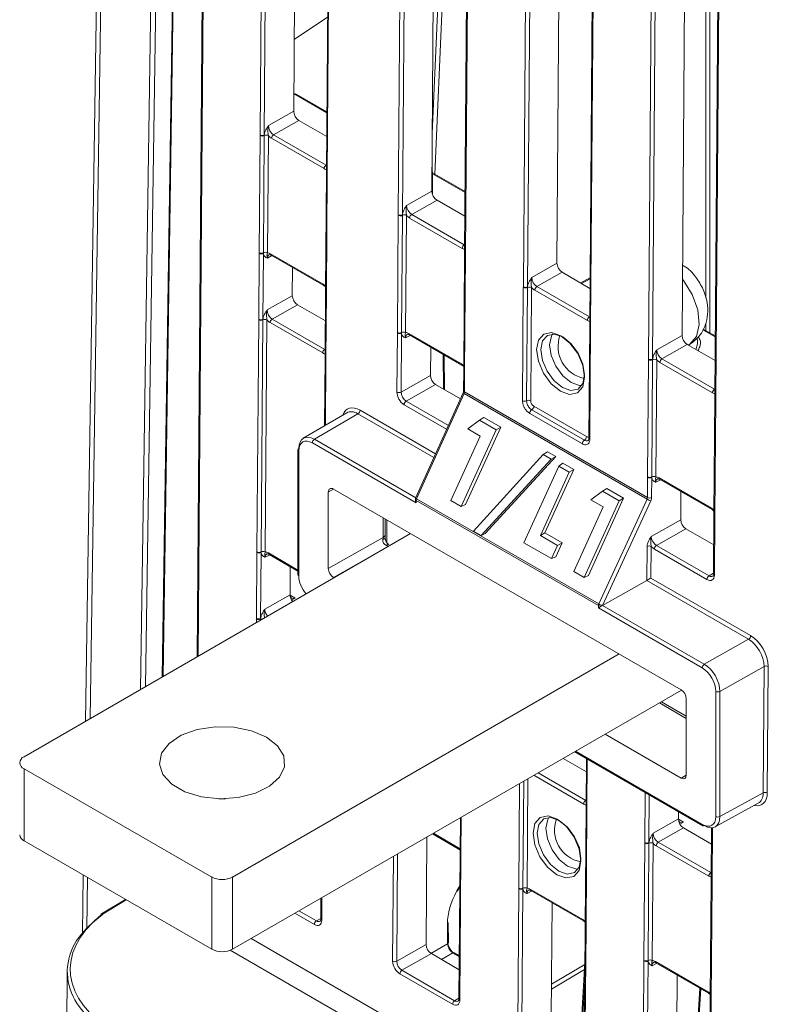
# Model space of a CAD drawing. Header units: millimetres. Extents: x 0 to 2100, y 0 to 1485.
# Tile 81 of 116: x 1283 to 1346, y 978 to 1061. Entities that reach past the tile are written whole.
import ezdxf

# ---------------------------------------------------------------- set-up
doc = ezdxf.new("R2010")
doc.units = ezdxf.units.MM
doc.header["$LTSCALE"] = 5

msp = doc.modelspace()

# ---------------------------------------------------------------- linework, layer by layer
at = {"color": 7, "linetype": 'Continuous', "lineweight": 15}
for p, q in [((1291.558, 1204.034), (1288.502, 1001.811)), ((1296.282, 1090.729), (1294.995, 1005.559)), ((1298.579, 1089.403), (1297.961, 1007.272)), ((1318.154, 1086.321), (1317.857, 1046.767)), ((1306.381, 1084.898), (1306.145, 1053.528)), ((1320.959, 1084.835), (1320.634, 1041.573)), ((1321.033, 1084.733), (1320.707, 1041.471)), ((1309.185, 1083.28), (1308.923, 1048.334)), ((1325.614, 1038.638), (1325.939, 1081.901)), ((1326.291, 1081.898), (1325.966, 1038.636)), ((1328.765, 1080.703), (1328.463, 1040.644)), ((1331.566, 1078.712), (1331.241, 1035.45)), ((1331.639, 1078.61), (1331.314, 1035.348)), ((1336.22, 1032.515), (1336.546, 1075.778)), ((1336.898, 1075.775), (1336.572, 1032.512)), ((1339.371, 1074.58), (1339.07, 1034.521)), ((1342.173, 1072.589), (1341.847, 1029.327)), ((1342.246, 1072.487), (1341.92, 1029.225)), ((1306.191, 1059.626), (1309.022, 1061.501)), ((1308.961, 1053.482), (1306.362, 1054.983)), ((1304.004, 1052.313), (1306.145, 1053.528)), ((1306.583, 1052.76), (1304.442, 1051.545)), ((1306.583, 1052.76), (1308.946, 1051.396)), ((1303.221, 1041.533), (1303.295, 1051.473)), ((1303.295, 1051.473), (1303.296, 1051.522)), ((1303.646, 1051.47), (1303.572, 1041.53)), ((1303.648, 1051.519), (1303.646, 1051.47)), ((1303.997, 1051.467), (1303.923, 1041.526)), ((1304.442, 1051.545), (1308.898, 1048.972)), ((1308.722, 1048.668), (1304.265, 1051.241)), ((1317.912, 1046.48), (1317.883, 1050.349)), ((1308.922, 1048.285), (1308.847, 1038.344)), ((1308.995, 1048.182), (1308.921, 1038.242)), ((1308.922, 1048.333), (1308.922, 1048.284)), ((1308.996, 1048.232), (1308.995, 1048.182)), ((1320.673, 1046.721), (1317.899, 1048.323)), ((1315.715, 1045.552), (1317.857, 1046.767)), ((1318.295, 1045.999), (1316.153, 1044.784)), ((1318.295, 1045.999), (1320.657, 1044.635)), ((1314.932, 1034.772), (1315.007, 1044.712)), ((1315.007, 1044.712), (1315.007, 1044.761)), ((1315.358, 1044.709), (1315.283, 1034.769)), ((1315.359, 1044.759), (1315.358, 1044.709)), ((1315.709, 1044.706), (1315.634, 1034.765)), ((1316.153, 1044.784), (1320.61, 1042.212)), ((1320.433, 1041.907), (1315.976, 1044.48)), ((1303.178, 1035.889), (1303.22, 1041.484)), ((1303.22, 1041.484), (1303.221, 1041.533)), ((1303.572, 1041.481), (1303.53, 1035.886)), ((1303.572, 1041.53), (1303.572, 1041.481)), ((1304.191, 1041.442), (1308.648, 1038.87)), ((1304.243, 1041.326), (1308.7, 1038.754)), ((1320.634, 1041.524), (1320.559, 1031.584)), ((1320.707, 1041.422), (1320.632, 1031.481)), ((1320.634, 1041.573), (1320.634, 1041.524)), ((1320.707, 1041.471), (1320.707, 1041.422)), ((1326.322, 1039.429), (1328.463, 1040.644)), ((1306.045, 1040.286), (1306.027, 1037.894)), ((1328.901, 1039.876), (1326.76, 1038.661)), ((1328.901, 1039.876), (1331.264, 1038.512)), ((1331.27, 1039.41), (1330.468, 1038.971)), ((1308.7, 1038.754), (1308.85, 1038.637)), ((1308.847, 1038.295), (1308.805, 1032.701)), ((1308.847, 1038.344), (1308.847, 1038.295)), ((1308.92, 1038.193), (1308.878, 1032.598)), ((1308.921, 1038.242), (1308.92, 1038.193)), ((1325.541, 1028.981), (1325.613, 1038.589)), ((1325.613, 1038.589), (1325.614, 1038.638)), ((1325.964, 1038.586), (1325.892, 1028.978)), ((1325.966, 1038.636), (1325.964, 1038.586)), ((1326.315, 1038.583), (1326.243, 1028.974)), ((1331.04, 1035.784), (1326.583, 1038.357)), ((1326.76, 1038.661), (1331.216, 1036.089)), ((1303.886, 1036.68), (1306.027, 1037.894)), ((1306.466, 1037.127), (1304.324, 1035.912)), ((1306.466, 1037.127), (1308.828, 1035.763)), ((1303.03, 1016.162), (1303.178, 1035.84)), ((1303.178, 1035.84), (1303.178, 1035.889)), ((1303.529, 1035.837), (1303.381, 1016.159)), ((1303.53, 1035.886), (1303.529, 1035.837)), ((1303.88, 1035.833), (1303.732, 1016.156)), ((1308.604, 1033.035), (1304.147, 1035.608)), ((1304.324, 1035.912), (1308.781, 1033.339)), ((1314.894, 1029.722), (1314.932, 1034.723)), ((1314.932, 1034.723), (1314.932, 1034.772)), ((1315.284, 1034.72), (1315.246, 1029.719)), ((1315.283, 1034.769), (1315.284, 1034.72)), ((1315.903, 1034.682), (1320.359, 1032.109)), ((1331.24, 1035.401), (1331.168, 1025.792)), ((1331.313, 1035.299), (1331.241, 1025.69)), ((1331.314, 1035.348), (1331.313, 1035.299)), ((1341.886, 1034.475), (1340.862, 1035.066)), ((1315.955, 1034.565), (1320.411, 1031.993)), ((1336.928, 1033.306), (1339.07, 1034.521)), ((1317.757, 1033.525), (1317.739, 1031.134)), ((1339.508, 1033.753), (1337.366, 1032.538)), ((1339.508, 1033.753), (1341.87, 1032.389)), ((1308.804, 1032.651), (1308.761, 1026.858)), ((1308.805, 1032.7), (1308.804, 1032.651)), ((1308.878, 1032.598), (1308.878, 1032.549)), ((1318.916, 1029.939), (1318.894, 1032.868)), ((1336.145, 1022.526), (1336.22, 1032.466)), ((1336.22, 1032.466), (1336.22, 1032.515)), ((1336.571, 1032.463), (1336.496, 1022.523)), ((1336.572, 1032.512), (1336.571, 1032.463)), ((1336.922, 1032.46), (1336.847, 1022.519)), ((1341.646, 1029.661), (1337.19, 1032.234)), ((1337.366, 1032.538), (1341.823, 1029.965)), ((1320.411, 1031.993), (1320.561, 1031.876)), ((1320.558, 1031.534), (1320.546, 1029.832)), ((1320.559, 1031.583), (1320.558, 1031.534)), ((1320.632, 1031.432), (1320.619, 1029.73)), ((1320.632, 1031.481), (1320.632, 1031.432)), ((1315.246, 1029.719), (1317.739, 1031.134)), ((1318.177, 1030.366), (1315.684, 1028.952)), ((1320.503, 1029.661), (1316.481, 1020.732)), ((1318.177, 1030.366), (1320.274, 1029.155)), ((1320.619, 1029.73), (1336.132, 1020.775)), ((1320.587, 1029.594), (1316.565, 1020.665)), ((1336.099, 1020.639), (1320.587, 1029.594)), ((1341.847, 1029.278), (1341.772, 1019.337)), ((1341.92, 1029.175), (1341.845, 1019.235)), ((1341.847, 1029.326), (1341.847, 1029.277)), ((1341.92, 1029.225), (1341.92, 1029.175)), ((1310.645, 1027.965), (1306.961, 1025.8)), ((1326.33, 1028.21), (1330.793, 1025.634)), ((1326.506, 1028.514), (1330.969, 1025.938)), ((1311.59, 1027.876), (1307.903, 1025.711)), ((1320.915, 1026.588), (1321.908, 1027.322)), ((1321.908, 1027.322), (1322.267, 1027.562)), ((1321.908, 1027.322), (1323.308, 1026.514)), ((1322.267, 1027.562), (1323.694, 1026.738)), ((1330.617, 1025.33), (1326.154, 1027.906)), ((1323.308, 1026.514), (1320.347, 1020.011)), ((1323.694, 1026.738), (1320.707, 1020.176)), ((1321.951, 1025.99), (1320.915, 1026.588)), ((1323.308, 1026.514), (1323.694, 1026.738)), ((1319.461, 1020.522), (1321.951, 1025.99)), ((1306.504, 1024.843), (1306.503, 1014.231)), ((1306.577, 1024.741), (1306.576, 1014.129)), ((1316.532, 1020.321), (1307.726, 1025.404)), ((1327.3, 1024.422), (1327.655, 1024.663)), ((1327.655, 1024.663), (1328.355, 1024.259)), ((1321.376, 1017.929), (1327.3, 1024.422)), ((1327.959, 1024.042), (1322.035, 1017.549)), ((1328.355, 1024.259), (1322.387, 1017.718)), ((1327.3, 1024.422), (1327.959, 1024.042)), ((1327.959, 1024.042), (1328.355, 1024.259)), ((1325.661, 1016.943), (1328.622, 1023.446)), ((1329.509, 1022.935), (1327.057, 1017.551)), ((1329.895, 1023.158), (1327.443, 1017.774)), ((1328.622, 1023.446), (1328.971, 1023.691)), ((1328.622, 1023.446), (1329.509, 1022.935)), ((1328.971, 1023.691), (1329.895, 1023.158)), ((1329.509, 1022.935), (1329.895, 1023.158)), ((1336.132, 1020.775), (1336.145, 1022.477)), ((1336.145, 1022.477), (1336.145, 1022.526)), ((1336.497, 1022.474), (1336.484, 1020.772)), ((1336.496, 1022.523), (1336.497, 1022.474)), ((1337.116, 1022.435), (1341.572, 1019.863)), ((1337.168, 1022.319), (1341.624, 1019.747)), ((1338.989, 1004.474), (1309.518, 1021.487)), ((1331.337, 1020.572), (1332.33, 1021.306)), ((1332.33, 1021.306), (1332.689, 1021.545)), ((1332.33, 1021.306), (1333.73, 1020.498)), ((1332.689, 1021.545), (1334.116, 1020.721)), ((1338.97, 1021.279), (1338.952, 1018.887)), ((1309.076, 1021.232), (1309.076, 1014.758)), ((1316.459, 1020.63), (1316.459, 1020.567)), ((1316.532, 1020.528), (1316.532, 1020.321)), ((1331.974, 1011.613), (1316.532, 1020.528)), ((1316.565, 1020.665), (1332.007, 1011.75)), ((1320.347, 1020.011), (1319.461, 1020.522)), ((1333.73, 1020.498), (1330.769, 1013.994)), ((1334.116, 1020.721), (1331.128, 1014.16)), ((1332.372, 1019.974), (1331.337, 1020.572)), ((1332.007, 1011.75), (1336.099, 1020.639)), ((1336.418, 1020.501), (1332.326, 1011.612)), ((1333.73, 1020.498), (1334.116, 1020.721)), ((1320.347, 1020.011), (1320.707, 1020.176)), ((1329.883, 1014.506), (1332.372, 1019.974)), ((1341.624, 1019.747), (1341.774, 1019.63)), ((1313.913, 1018.95), (1313.904, 1017.647)), ((1336.459, 1017.473), (1338.952, 1018.887)), ((1341.772, 1019.288), (1341.734, 1014.287)), ((1341.772, 1019.337), (1341.772, 1019.288)), ((1341.845, 1019.186), (1341.807, 1014.185)), ((1341.845, 1019.235), (1341.845, 1019.186)), ((1322.035, 1017.549), (1321.376, 1017.929)), ((1339.39, 1018.12), (1336.897, 1016.706)), ((1339.39, 1018.12), (1341.753, 1016.756)), ((1283.281, 998.797), (1316.052, 1017.715)), ((1309.076, 1014.758), (1313.724, 1017.394)), ((1322.035, 1017.549), (1322.387, 1017.718)), ((1327.057, 1017.551), (1327.443, 1017.774)), ((1327.057, 1017.551), (1328.508, 1016.713)), ((1327.443, 1017.774), (1328.894, 1016.937)), ((1314.162, 1016.626), (1309.517, 1013.992)), ((1327.999, 1015.593), (1325.661, 1016.943)), ((1328.508, 1016.713), (1327.999, 1015.593)), ((1328.894, 1016.937), (1328.358, 1015.759)), ((1328.508, 1016.713), (1328.894, 1016.937)), ((1336.079, 1013.739), (1336.101, 1016.63)), ((1336.453, 1016.627), (1336.433, 1013.941)), ((1341.183, 1013.825), (1336.721, 1016.401)), ((1336.897, 1016.706), (1341.36, 1014.129)), ((1302.987, 1010.519), (1303.029, 1016.113)), ((1303.029, 1016.113), (1303.03, 1016.162)), ((1303.381, 1016.111), (1303.339, 1010.516)), ((1303.381, 1016.159), (1303.381, 1016.111)), ((1304.052, 1015.956), (1306.503, 1014.541)), ((1327.999, 1015.593), (1328.358, 1015.759)), ((1305.855, 1014.915), (1305.837, 1012.524)), ((1309.517, 1013.992), (1309.56, 1013.968)), ((1330.769, 1013.994), (1329.883, 1014.506)), ((1330.769, 1013.994), (1331.128, 1014.16)), ((1336.433, 1013.941), (1344.885, 1009.062)), ((1332.328, 1011.611), (1336.079, 1013.739)), ((1344.708, 1008.757), (1336.079, 1013.739)), ((1303.695, 1011.309), (1305.837, 1012.524)), ((1306.275, 1012.253), (1305.965, 1012.084)), ((1331.974, 1011.406), (1331.974, 1011.613)), ((1340.78, 1006.323), (1331.974, 1011.406)), ((1332.326, 1011.612), (1332.326, 1011.61)), ((1332.328, 1011.611), (1340.957, 1006.629)), ((1302.987, 1010.469), (1302.987, 1010.519)), ((1303.339, 1010.516), (1303.338, 1010.466)), ((1340.957, 1006.629), (1344.708, 1008.757)), ((1333.729, 1007.51), (1300.959, 988.592)), ((1346.022, 1006.455), (1342.281, 1004.332)), ((1345.942, 995.721), (1346.022, 1006.455)), ((1346.374, 1006.452), (1346.294, 995.718)), ((1339.031, 1004.447), (1300.959, 982.468)), ((1341.93, 993.719), (1341.929, 1004.333)), ((1342.281, 1004.332), (1342.282, 993.718)), ((1337.321, 1003.46), (1339.431, 1002.242)), ((1339.431, 997.234), (1339.431, 1003.709)), ((1332.542, 1000.7), (1338.989, 996.979)), ((1329.966, 999.214), (1340.833, 992.941)), ((1330.955, 997.509), (1328.984, 998.647)), ((1330.964, 998.638), (1330.932, 994.446)), ((1283.281, 997.777), (1299.191, 988.592)), ((1283.281, 997.777), (1283.281, 991.653)), ((1342.282, 993.718), (1345.942, 995.721)), ((1300.373, 995.225), (1299.778, 995.225)), ((1341.88, 992.851), (1345.534, 994.851)), ((1330.932, 994.397), (1330.857, 984.457)), ((1331.005, 994.295), (1330.93, 984.355)), ((1330.932, 994.446), (1330.932, 994.397)), ((1331.005, 994.344), (1331.005, 994.295)), ((1338.766, 994.134), (1338.761, 993.517)), ((1320.273, 993.618), (1320.25, 990.58)), ((1336.62, 992.302), (1338.761, 993.517)), ((1339.199, 993.246), (1338.89, 993.077)), ((1317.911, 992.254), (1320.102, 990.989)), ((1339.199, 992.749), (1337.058, 991.535)), ((1341.562, 991.386), (1339.199, 992.749)), ((1341.572, 992.771), (1341.539, 988.323)), ((1283.281, 991.653), (1299.191, 982.468)), ((1317.444, 991.985), (1317.376, 982.862)), ((1335.837, 981.522), (1335.912, 991.462)), ((1335.912, 991.462), (1335.912, 991.512)), ((1336.262, 991.459), (1336.188, 981.519)), ((1336.264, 991.509), (1336.262, 991.459)), ((1336.613, 991.456), (1336.539, 981.516)), ((1341.338, 988.657), (1336.881, 991.23)), ((1337.058, 991.535), (1341.514, 988.962)), ((1320.102, 990.989), (1320.252, 990.873)), ((1320.25, 990.531), (1320.158, 978.262)), ((1320.323, 990.429), (1320.231, 978.16)), ((1320.25, 990.58), (1320.25, 990.531)), ((1320.323, 990.478), (1320.323, 990.429)), ((1288.304, 988.753), (1288.229, 983.776)), ((1299.191, 982.468), (1299.191, 988.592)), ((1300.959, 988.592), (1300.959, 982.468)), ((1341.538, 988.274), (1341.463, 978.334)), ((1341.611, 988.172), (1341.537, 978.232)), ((1341.539, 988.323), (1341.538, 988.274)), ((1341.612, 988.221), (1341.611, 988.172)), ((1320.025, 987.389), (1320.229, 987.75)), ((1325.137, 975.327), (1325.23, 987.596)), ((1325.23, 987.596), (1325.23, 987.645)), ((1325.582, 987.593), (1325.489, 975.325)), ((1325.581, 987.642), (1325.582, 987.593)), ((1326.201, 987.555), (1330.657, 984.982)), ((1326.253, 987.439), (1330.709, 984.866)), ((1291.878, 986.69), (1289.858, 985.463)), ((1308.459, 986.798), (1308.446, 985.023)), ((1328.055, 986.398), (1327.982, 976.739)), ((1319.194, 982.917), (1319.181, 984.62)), ((1319.266, 983.02), (1319.253, 984.723)), ((1330.709, 984.866), (1330.859, 984.75)), ((1330.856, 984.408), (1330.764, 972.139)), ((1330.93, 984.306), (1330.837, 972.037)), ((1330.857, 984.457), (1330.856, 984.408)), ((1330.93, 984.355), (1330.93, 984.306)), ((1314.883, 981.448), (1317.376, 982.862)), ((1317.814, 982.094), (1315.321, 980.68)), ((1317.814, 982.094), (1320.176, 980.731)), ((1320.185, 981.924), (1319.765, 982.166)), ((1330.833, 981.32), (1330.517, 975.959)), ((1335.744, 969.204), (1335.836, 981.473)), ((1335.836, 981.473), (1335.837, 981.522)), ((1336.188, 981.47), (1336.096, 969.202)), ((1336.188, 981.519), (1336.188, 981.47)), ((1336.807, 981.432), (1341.264, 978.859)), ((1336.859, 981.316), (1341.316, 978.743)), ((1286.949, 980.6), (1286.824, 968.943)), ((1319.607, 977.8), (1315.144, 980.376)), ((1315.321, 980.68), (1319.783, 978.104)), ((1338.662, 980.275), (1338.589, 970.616)), ((1340.577, 979.169), (1340.063, 970.448)), ((1341.316, 978.743), (1341.466, 978.626)), ((1341.463, 978.285), (1341.39, 968.561)), ((1341.463, 978.334), (1341.463, 978.285)), ((1341.537, 978.232), (1341.536, 978.183))]:
    msp.add_line(p, q, dxfattribs=at)
at = {"color": 8, "linetype": 'Continuous', "lineweight": 15}
for p, q in [((1291.925, 1203.553), (1288.879, 1002.029)), ((1293.157, 1004.498), (1294.48, 1092.041)), ((1294.897, 1091.548), (1293.585, 1004.745)), ((1296.356, 1090.686), (1295.07, 1005.603)), ((1298.653, 1089.36), (1298.035, 1007.315)), ((1303.296, 1051.522), (1303.559, 1086.528)), ((1303.91, 1086.325), (1303.648, 1051.519)), ((1315.661, 1084.882), (1315.359, 1044.759)), ((1315.007, 1044.761), (1315.308, 1084.678)), ((1309.259, 1083.237), (1308.996, 1048.232)), ((1341.073, 1037.692), (1341.073, 1073.597)), ((1341.427, 1073.393), (1341.427, 1034.74)), ((1317.893, 1051.636), (1318.57, 1067.07)), ((1318.924, 1067.059), (1318.097, 1048.209)), ((1306.241, 1054.972), (1306.156, 1054.925)), ((1308.961, 1053.402), (1306.241, 1054.972)), ((1308.898, 1048.972), (1308.927, 1048.99)), ((1320.672, 1046.641), (1317.899, 1048.241)), ((1320.61, 1042.212), (1320.639, 1042.229)), ((1304.305, 1041.291), (1303.919, 1041.079)), ((1331.27, 1039.329), (1330.54, 1038.93)), ((1331.216, 1036.089), (1331.245, 1036.106)), ((1341.073, 1034.944), (1341.073, 1035.556)), ((1341.885, 1034.395), (1340.828, 1035.005)), ((1316.016, 1034.53), (1315.631, 1034.319)), ((1339.592, 1033.704), (1339.739, 1033.789)), ((1308.781, 1033.339), (1308.81, 1033.356)), ((1308.878, 1032.549), (1308.835, 1026.902)), ((1318.843, 1029.981), (1318.821, 1032.91)), ((1341.823, 1029.965), (1341.852, 1029.983)), ((1315.684, 1028.952), (1319.255, 1026.891)), ((1311.766, 1028.181), (1318.17, 1024.484)), ((1319.109, 1026.568), (1315.507, 1028.647)), ((1318.025, 1024.161), (1311.59, 1027.876)), ((1307.903, 1025.711), (1316.49, 1020.753)), ((1337.23, 1022.284), (1336.844, 1022.072)), ((1309.514, 1021.49), (1309.076, 1021.232)), ((1313.724, 1017.394), (1313.737, 1019.052)), ((1314.05, 1018.871), (1314.036, 1016.953)), ((1314.162, 1016.626), (1314.191, 1016.641)), ((1314.164, 1016.626), (1314.162, 1016.626)), ((1304.114, 1015.92), (1303.728, 1015.709)), ((1304, 1016.072), (1306.503, 1014.627)), ((1341.36, 1014.129), (1341.734, 1014.349)), ((1305.837, 1012.506), (1306.275, 1012.253)), ((1302.985, 1010.172), (1302.987, 1010.469)), ((1303.338, 1010.466), (1303.337, 1010.375)), ((1339.431, 1002.039), (1337.146, 1003.358)), ((1330.04, 999.256), (1340.781, 993.055)), ((1331.037, 998.596), (1331.005, 994.344)), ((1330.731, 994.781), (1326.509, 997.218)), ((1326.861, 997.421), (1330.908, 995.085)), ((1338.989, 996.979), (1339.431, 997.22)), ((1325.23, 987.645), (1325.297, 996.518)), ((1325.649, 996.722), (1325.581, 987.642)), ((1326.002, 996.925), (1325.932, 987.639)), ((1335.912, 991.512), (1335.944, 995.763)), ((1336.294, 995.561), (1336.264, 991.509)), ((1330.908, 995.085), (1330.937, 995.102)), ((1320.347, 993.661), (1320.323, 990.478)), ((1338.761, 993.499), (1339.199, 993.246)), ((1317.986, 992.297), (1320.051, 991.105)), ((1341.646, 992.777), (1341.612, 988.221)), ((1314.951, 990.546), (1314.883, 981.448)), ((1314.531, 981.451), (1314.598, 990.342)), ((1341.514, 988.962), (1341.544, 988.979)), ((1288.675, 988.539), (1288.609, 984.155)), ((1319.985, 987.41), (1320.23, 987.843)), ((1326.314, 987.403), (1325.929, 987.192)), ((1291.952, 986.647), (1289.991, 985.456)), ((1308.534, 986.841), (1308.519, 984.921)), ((1307.895, 984.561), (1306.239, 985.516)), ((1306.591, 985.72), (1308.072, 984.865)), ((1308.072, 984.865), (1308.447, 985.085)), ((1302.527, 983.373), (1338.158, 962.804)), ((1317.78, 982.115), (1319.194, 982.917)), ((1338.158, 960.79), (1300.764, 982.377)), ((1319.643, 982.156), (1318.667, 981.602)), ((1320.185, 981.843), (1319.643, 982.156)), ((1336.921, 981.28), (1336.535, 981.069)), ((1330.799, 980.735), (1328, 979.091)), ((1328.003, 979.501), (1330.824, 981.158)), ((1330.822, 979.779), (1330.594, 975.915)), ((1340.654, 979.125), (1340.14, 970.404)), ((1319.783, 978.104), (1320.158, 978.324)), ((1341.536, 978.183), (1341.464, 968.604))]:
    msp.add_line(p, q, dxfattribs=at)
at = {"color": 8, "linetype": 'Continuous', "lineweight": 15, "flags": 128}
for points in [[(1339.739, 1033.789), (1340.297, 1034.445), (1340.527, 1035.452), (1340.4, 1036.685), (1339.931, 1037.985), (1339.18, 1039.187), (1339.106, 1039.28)], [(1329.672, 1030.519), (1328.966, 1031.091), (1328.37, 1031.902), (1327.974, 1032.828), (1327.84, 1033.73), (1327.987, 1034.469), (1328.086, 1034.645)], [(1330.568, 1030.271), (1330.38, 1030.274), (1329.672, 1030.519)], [(1329.363, 989.516), (1328.657, 990.087), (1328.061, 990.898), (1327.666, 991.825), (1327.531, 992.726), (1327.678, 993.465), (1327.778, 993.642)], [(1330.259, 989.267), (1330.072, 989.271), (1329.363, 989.516)]]:
    msp.add_lwpolyline(points, dxfattribs=at)
at = {"color": 7, "linetype": 'Continuous', "lineweight": 15, "flags": 128}
for points in [[(1328.757, 1029.789), (1327.98, 1030.417), (1327.325, 1031.308), (1326.891, 1032.326), (1326.743, 1033.317), (1326.904, 1034.13), (1327.35, 1034.64), (1328.013, 1034.77), (1328.792, 1034.5), (1329.568, 1033.872), (1330.223, 1032.981), (1330.658, 1031.963), (1330.806, 1030.972), (1330.644, 1030.16), (1330.198, 1029.649), (1329.535, 1029.519), (1328.757, 1029.789)], [(1328.966, 1034.395), (1328.255, 1034.641), (1327.649, 1034.522), (1327.242, 1034.056), (1327.095, 1033.315), (1327.23, 1032.41), (1327.627, 1031.48), (1328.225, 1030.666), (1328.933, 1030.093), (1329.644, 1029.847), (1330.249, 1029.966), (1330.657, 1030.432), (1330.804, 1031.173), (1330.669, 1032.078), (1330.272, 1033.008), (1329.674, 1033.821), (1328.966, 1034.395)], [(1313.902, 1017.341), (1313.9, 1017.326), (1313.89, 1017.311), (1313.875, 1017.296), (1313.853, 1017.282), (1313.825, 1017.269), (1313.792, 1017.256), (1313.753, 1017.244), (1313.709, 1017.233)], [(1314.016, 1016.695), (1314.048, 1016.727), (1314.078, 1016.754), (1314.107, 1016.776), (1314.133, 1016.792), (1314.156, 1016.804), (1314.177, 1016.809), (1314.195, 1016.809), (1314.209, 1016.803)], [(1303.832, 1000.456), (1302.558, 1000.999), (1301.063, 1001.301), (1299.48, 1001.335), (1297.951, 1001.098), (1296.61, 1000.612), (1295.577, 999.919), (1294.944, 999.081), (1294.766, 998.172), (1295.061, 997.274), (1295.801, 996.466), (1296.921, 995.82), (1298.321, 995.392), (1299.877, 995.222), (1301.45, 995.325), (1302.902, 995.69), (1304.102, 996.287), (1304.944, 997.061), (1305.354, 997.944), (1305.295, 998.857), (1304.772, 999.72), (1303.832, 1000.456)], [(1328.448, 988.785), (1327.672, 989.413), (1327.017, 990.304), (1326.582, 991.323), (1326.434, 992.314), (1326.596, 993.126), (1327.042, 993.636), (1327.705, 993.766), (1328.483, 993.497), (1329.259, 992.869), (1329.915, 991.978), (1330.349, 990.959), (1330.497, 989.968), (1330.336, 989.156), (1329.89, 988.646), (1329.227, 988.516), (1328.448, 988.785)], [(1328.657, 993.391), (1327.946, 993.637), (1327.341, 993.518), (1326.934, 993.053), (1326.786, 992.311), (1326.921, 991.406), (1327.318, 990.476), (1327.916, 989.663), (1328.625, 989.089), (1329.336, 988.843), (1329.941, 988.962), (1330.348, 989.428), (1330.496, 990.17), (1330.361, 991.074), (1329.964, 992.004), (1329.366, 992.818), (1328.657, 993.391)]]:
    msp.add_lwpolyline(points, dxfattribs=at)
at = {"color": 7, "linetype": 'Continuous', "lineweight": 15}
for centre, radius, start, end in [((1306.238, 1054.766), 0.25, 60.00269, 108.98213), ((1303.474, 1051.817), 0.388, 242.58674, 296.35936), ((1303.474, 1051.866), 0.388, 242.571, 296.56425), ((1303.819, 1051.122), 0.388, 62.58674, 116.35936), ((1304.649, 1051.221), 0.385, 122.62937, 177.08194), ((1309.106, 1048.648), 0.385, 122.62937, 177.08194), ((1315.186, 1045.105), 0.388, 242.571, 296.56425), ((1315.186, 1045.057), 0.388, 242.58674, 296.35936), ((1315.53, 1044.361), 0.388, 62.58674, 116.35936), ((1316.361, 1044.46), 0.385, 122.62937, 177.08194), ((1320.817, 1041.888), 0.385, 122.62937, 177.08194), ((1303.399, 1041.828), 0.388, 242.571, 296.56425), ((1303.399, 1041.877), 0.388, 242.58674, 296.35936), ((1303.744, 1041.182), 0.388, 62.58674, 116.35936), ((1325.792, 1038.934), 0.388, 242.58674, 296.35936), ((1325.792, 1038.982), 0.388, 242.571, 296.56425), ((1326.137, 1038.238), 0.388, 62.58674, 116.35936), ((1326.967, 1038.337), 0.385, 122.62937, 177.08194), ((1303.357, 1036.233), 0.388, 242.571, 296.56425), ((1303.356, 1036.184), 0.388, 242.58674, 296.35936), ((1303.701, 1035.489), 0.388, 62.58674, 116.35936), ((1304.532, 1035.588), 0.385, 122.62937, 177.08194), ((1331.424, 1035.765), 0.385, 122.62937, 177.08194), ((1315.111, 1035.116), 0.388, 242.58674, 296.35936), ((1315.11, 1035.067), 0.388, 242.571, 296.56425), ((1315.455, 1034.421), 0.388, 62.58674, 116.35936), ((1331.312, 1033.584), 2.754, 160.19326, 258.93144), ((1308.988, 1033.015), 0.385, 122.62937, 177.08194), ((1336.399, 1032.859), 0.388, 242.571, 296.56425), ((1336.399, 1032.81), 0.388, 242.58674, 296.35936), ((1336.743, 1032.115), 0.388, 62.58674, 116.35936), ((1337.574, 1032.214), 0.385, 122.62937, 177.08194), ((1315.073, 1030.066), 0.388, 242.571, 296.56425), ((1342.03, 1029.641), 0.385, 122.62937, 177.08194), ((1315.892, 1028.628), 0.385, 122.62937, 177.08194), ((1325.72, 1029.325), 0.388, 242.58674, 296.35936), ((1326.064, 1028.63), 0.388, 62.58674, 116.35936), ((1311.382, 1028.2), 0.385, 302.62937, 357.08194), ((1326.539, 1027.886), 0.385, 122.83642, 177.06574), ((1326.121, 1028.533), 0.385, 302.83642, 357.06574), ((1308.11, 1025.387), 0.384, 122.60548, 177.39452), ((1331.002, 1025.31), 0.385, 122.83642, 177.06574), ((1330.584, 1025.957), 0.385, 302.83642, 357.06574), ((1306.628, 1024.831), 0.125, 114.88108, 174.46915), ((1336.324, 1022.87), 0.388, 242.58674, 296.35936), ((1336.323, 1022.821), 0.388, 242.571, 296.56425), ((1336.669, 1022.175), 0.388, 62.58674, 116.35936), ((1316.709, 1020.63), 0.25, 155.75389, 179.99622), ((1316.872, 1020.519), 0.34, 154.54474, 178.57629), ((1336.832, 1021.893), 1.452, 239.68039, 253.43594), ((1336.311, 1021.119), 0.388, 242.571, 296.56425), ((1313.599, 1017.673), 0.306, 294.22475, 355.13574), ((1336.274, 1016.283), 0.388, 62.571, 116.56425), ((1337.105, 1016.382), 0.385, 122.62937, 177.08194), ((1303.208, 1016.457), 0.388, 242.571, 296.56425), ((1303.208, 1016.507), 0.388, 242.58674, 296.35936), ((1303.553, 1015.812), 0.388, 62.58674, 116.35936), ((1306.622, 1014.239), 0.12, 184.08635, 247.21626), ((1341.567, 1013.805), 0.385, 122.62937, 177.08194), ((1332.314, 1011.605), 0.34, 154.54474, 178.57629), ((1332.151, 1011.955), 0.385, 242.63806, 297.07837), ((1332.74, 1013.004), 1.452, 239.68039, 253.43594), ((1303.166, 1010.863), 0.388, 242.571, 296.56425), ((1303.166, 1010.814), 0.388, 242.58674, 296.35936), ((1344.501, 1009.081), 0.385, 302.62937, 357.08194), ((1341.164, 1006.306), 0.384, 122.60548, 177.39452), ((1346.196, 1006.108), 0.388, 62.5755, 116.56483), ((1342.106, 1004.675), 0.385, 242.64253, 297.07898), ((1283.475, 998.287), 0.546, 110.78342, 249.21658), ((1346.115, 995.374), 0.388, 62.5755, 116.56483), ((1331.115, 994.761), 0.385, 122.62937, 177.08194), ((1342.107, 994.061), 0.385, 242.64253, 297.07898), ((1331.004, 992.58), 2.754, 160.19326, 258.93144), ((1340.885, 993.053), 0.124, 245.36022, 304.60414), ((1283.541, 992.225), 0.629, 185.6948, 245.62534), ((1336.09, 991.856), 0.388, 242.571, 296.56425), ((1336.09, 991.807), 0.388, 242.58674, 296.35936), ((1336.435, 991.111), 0.388, 62.58674, 116.35936), ((1337.265, 991.211), 0.385, 122.62937, 177.08194), ((1341.722, 988.638), 0.385, 122.62937, 177.08194), ((1300.075, 990.298), 1.921, 242.60967, 297.39033), ((1320.505, 988.31), 1.039, 239.97993, 242.46141), ((1325.409, 987.99), 0.388, 242.58674, 296.35936), ((1325.408, 987.94), 0.388, 242.571, 296.56425), ((1325.753, 987.294), 0.388, 62.58674, 116.35936), ((1308.279, 984.541), 0.385, 122.62937, 177.08194), ((1319.127, 984.734), 0.126, 295.3999, 354.95201), ((1300.075, 984.174), 1.921, 242.60967, 297.39033), ((1314.709, 981.795), 0.388, 242.571, 296.56425), ((1336.015, 981.817), 0.388, 242.571, 296.56425), ((1336.015, 981.867), 0.388, 242.58674, 296.35936), ((1336.36, 981.171), 0.388, 62.58674, 116.35936), ((1315.528, 980.356), 0.385, 122.62937, 177.08194), ((1319.991, 977.78), 0.385, 122.62937, 177.08194)]:
    msp.add_arc(centre, radius, start, end, dxfattribs=at)
at = {"color": 8, "linetype": 'Continuous', "lineweight": 15}
for centre, radius, start, end in [((1306.159, 1054.846), 0.15, 57.04795, 91.06596), ((1306.311, 1054.871), 0.123, 65.15158, 124.81277), ((1309.041, 1048.293), 0.119, 183.88577, 247.38321), ((1309.042, 1048.342), 0.119, 183.86183, 247.40714), ((1304.315, 1041.428), 0.124, 173.24925, 234.77037), ((1320.753, 1041.581), 0.119, 183.86183, 247.40714), ((1320.753, 1041.532), 0.119, 183.88577, 247.38321), ((1308.772, 1038.855), 0.125, 173.2757, 234.48468), ((1308.966, 1038.353), 0.119, 183.88577, 247.38321), ((1308.966, 1038.303), 0.119, 183.8815, 247.40511), ((1316.026, 1034.667), 0.124, 173.24925, 234.77037), ((1331.359, 1035.409), 0.119, 183.88577, 247.38321), ((1331.36, 1035.458), 0.119, 183.86183, 247.40714), ((1308.924, 1032.659), 0.119, 183.88577, 247.38321), ((1308.924, 1032.709), 0.119, 183.86183, 247.40714), ((1320.483, 1032.094), 0.125, 173.2757, 234.48468), ((1320.678, 1031.542), 0.119, 183.8815, 247.40511), ((1320.678, 1031.592), 0.119, 183.88577, 247.38321), ((1320.632, 1029.737), 0.15, 210.28579, 252.4121), ((1320.665, 1029.841), 0.119, 183.86183, 247.40714), ((1341.969, 1029.337), 0.123, 184.84532, 246.42365), ((1341.969, 1029.288), 0.123, 184.86648, 246.4025), ((1331.287, 1025.801), 0.119, 183.88577, 247.38321), ((1306.627, 1024.854), 0.123, 185.03939, 246.26321), ((1337.239, 1022.421), 0.124, 173.24925, 234.77037), ((1316.582, 1020.64), 0.123, 185.04353, 246.26784), ((1316.625, 1020.826), 0.171, 213.04746, 249.65043), ((1341.696, 1019.848), 0.125, 173.2757, 234.48468), ((1341.894, 1019.348), 0.123, 184.86648, 246.4025), ((1341.894, 1019.299), 0.123, 184.90268, 246.41826), ((1304.124, 1016.057), 0.124, 173.24925, 234.77037), ((1341.856, 1014.298), 0.123, 184.84532, 246.42365), ((1303.509, 1010.122), 0.384, 82.5839, 116.39496), ((1331.051, 994.454), 0.119, 183.86183, 247.40714), ((1331.051, 994.405), 0.119, 183.88577, 247.38321), ((1340.901, 993.04), 0.12, 172.814, 235.87382), ((1320.171, 991.089), 0.121, 172.27254, 235.83653), ((1320.369, 990.588), 0.119, 183.88577, 247.38321), ((1320.369, 990.539), 0.119, 183.86183, 247.40714), ((1341.657, 988.282), 0.119, 183.88577, 247.38321), ((1341.658, 988.331), 0.119, 183.86183, 247.40714), ((1326.324, 987.54), 0.124, 173.24925, 234.77037), ((1308.565, 985.031), 0.119, 183.86183, 247.40714), ((1330.781, 984.968), 0.125, 173.2757, 234.48468), ((1330.976, 984.416), 0.119, 183.86183, 247.40714), ((1330.976, 984.465), 0.119, 183.88577, 247.38321), ((1319.14, 983.031), 0.126, 295.3999, 354.95201), ((1319.713, 982.054), 0.124, 65.39019, 124.57417), ((1336.927, 981.416), 0.121, 172.28264, 235.73698), ((1341.384, 978.843), 0.121, 172.27254, 235.83653), ((1320.277, 978.27), 0.119, 183.86183, 247.40714), ((1341.583, 978.342), 0.119, 183.88577, 247.38321), ((1341.582, 978.293), 0.119, 183.86183, 247.40714)]:
    msp.add_arc(centre, radius, start, end, dxfattribs=at)
at = {"color": 7, "linetype": 'Continuous', "lineweight": 15}
for centre, major_axis, ratio, start_param, end_param in [((1306.587, 1053.273), (-0.308, 0.544), 0.582442, 0.78992, 2.360641), ((1304.447, 1052.059), (-0.308, 0.544), 0.58649, 0.789937, 2.360657), ((1304.27, 1051.958), (-0.432, 0.761), 0.582442, 1.912279, 2.360641), ((1308.727, 1049.386), (-0.432, 0.761), 0.582353, 2.360715, 2.809077), ((1318.298, 1046.512), (-0.308, 0.544), 0.582442, 0.78992, 2.360641), ((1316.159, 1045.298), (-0.308, 0.544), 0.58649, 0.789937, 2.360657), ((1315.982, 1045.197), (-0.432, 0.761), 0.582442, 1.912279, 2.360641), ((1304.186, 1040.725), (-0.432, 0.761), 0.582353, 5.502308, 5.950669), ((1320.438, 1042.625), (-0.432, 0.761), 0.582353, 2.360715, 2.809077), ((1328.905, 1040.389), (-0.308, 0.544), 0.582442, 0.78992, 2.360641), ((1308.642, 1038.152), (-0.432, 0.761), 0.582442, 5.053872, 5.502233), ((1326.765, 1039.175), (-0.308, 0.544), 0.58649, 0.789937, 2.360657), ((1326.589, 1039.074), (-0.432, 0.761), 0.582442, 1.912279, 2.360641), ((1306.469, 1037.639), (-0.308, 0.544), 0.582442, 0.78992, 2.360641), ((1304.33, 1036.425), (-0.308, 0.544), 0.58649, 0.789937, 2.360657), ((1304.153, 1036.325), (-0.432, 0.761), 0.582442, 1.912279, 2.360641), ((1331.045, 1036.502), (-0.432, 0.761), 0.582353, 2.360715, 2.809077), ((1315.897, 1033.964), (-0.432, 0.761), 0.582353, 5.502308, 5.950669), ((1339.512, 1034.266), (-0.308, 0.544), 0.582442, 0.78992, 2.360641), ((1308.609, 1033.752), (-0.432, 0.761), 0.582353, 2.360715, 2.809077), ((1337.372, 1033.052), (-0.308, 0.544), 0.58649, 0.789937, 2.360657), ((1337.195, 1032.951), (-0.432, 0.761), 0.582442, 1.912279, 2.360641), ((1320.354, 1031.391), (-0.432, 0.761), 0.582442, 5.053872, 5.502233), ((1318.181, 1030.878), (-0.308, 0.544), 0.582442, 0.78992, 2.360641), ((1315.513, 1029.365), (-0.432, 0.761), 0.582442, 0.78992, 2.360641), ((1315.69, 1029.465), (-0.308, 0.544), 0.58649, 0.789937, 2.360657), ((1320.445, 1029.628), (0.122, 0.218), 0.567133, 4.869764, 5.480629), ((1341.652, 1030.379), (-0.432, 0.761), 0.582353, 2.360715, 2.809077), ((1326.508, 1028.821), (-0.185, 0.326), 0.582442, 0.78992, 2.360641), ((1311.753, 1026.438), (-1.048, 1.849), 0.582353, 5.502308, 6.778889), ((1311.577, 1026.338), (-0.922, 1.633), 0.582334, 5.503486, 6.293204), ((1307.903, 1024.18), (-0.939, 1.623), 0.578053, 5.497257, 7.067901), ((1307.726, 1024.078), (-0.812, 1.407), 0.577382, 5.49783, 7.068474), ((1337.111, 1021.718), (-0.432, 0.761), 0.582353, 5.502308, 5.950669), ((1309.518, 1020.977), (-0.312, 0.541), 0.577382, 5.49783, 7.068627), ((1316.709, 1020.423), (-0.177, 0.306), 0.577357, 0.785338, 1.570775), ((1335.952, 1020.676), (0.128, 0.215), 0.587457, 4.887074, 5.497939), ((1336.127, 1020.573), (0.253, 0.431), 0.582442, 4.882516, 5.493381), ((1341.567, 1019.145), (-0.432, 0.761), 0.582442, 5.053872, 5.502233), ((1339.394, 1018.632), (-0.308, 0.544), 0.582442, 0.78992, 2.360641), ((1314.533, 1017.347), (0.772, 0.441), 0.70312, 2.622366, 3.659414), ((1313.294, 1016.644), (0.377, 0.903), 0.229397, 5.514182, 5.780979), ((1314.533, 1017.347), (0.507, 0.381), 0.985038, 2.499824, 3.536872), ((1313.919, 1016.644), (-0.005, 1.434), 0.01147, 0.796484, 1.063282), ((1336.903, 1017.219), (-0.308, 0.544), 0.58649, 0.789937, 2.360657), ((1313.294, 1016.644), (0.972, -0.139), 0.223569, 0.499237, 0.766035), ((1336.726, 1017.119), (-0.432, 0.761), 0.582442, 1.912279, 2.360641), ((1303.995, 1015.354), (-0.432, 0.761), 0.582353, 5.502308, 5.950669), ((1309.518, 1014.502), (-0.312, 0.541), 0.577469, 0.78567, 2.356314), ((1307.725, 1013.465), (-0.812, 1.407), 0.577469, 0.785518, 1.872121), ((1336.256, 1013.841), (0.251, 0.144), 0.003849, 3.929151, 5.491221), ((1341.188, 1014.543), (-0.432, 0.761), 0.582353, 2.360715, 3.931436), ((1306.282, 1012.768), (0.317, 0.539), 0.582442, 2.351788, 3.913858), ((1306.279, 1012.269), (-0.308, 0.544), 0.582442, 0.78992, 1.849651), ((1332.151, 1011.508), (0.25, 0.144), 0.000103, 0.929485, 2.356173), ((1332.328, 1011.406), (0.127, 0.216), 0.582442, 0.789719, 0.798445), ((1344.695, 1007.219), (-0.925, 1.631), 0.583791, 3.931595, 5.502239), ((1344.871, 1007.319), (-1.048, 1.848), 0.582442, 3.931589, 5.502233), ((1340.78, 1004.996), (-0.812, 1.407), 0.577382, 3.927186, 5.49783), ((1340.957, 1005.098), (-0.936, 1.625), 0.576709, 3.927777, 5.498421), ((1338.989, 1003.964), (-0.312, 0.541), 0.577382, 3.927034, 5.49783), ((1338.989, 997.489), (-0.312, 0.541), 0.577294, 2.356466, 3.92711), ((1344.615, 996.486), (-0.928, 1.629), 0.582346, 3.131573, 3.930333), ((1330.736, 995.498), (-0.432, 0.761), 0.582353, 2.360715, 2.809077), ((1340.781, 994.382), (-0.812, 1.408), 0.577294, 2.356466, 3.927262), ((1340.958, 994.484), (-0.933, 1.627), 0.577985, 2.358185, 3.928981), ((1339.203, 993.262), (-0.308, 0.544), 0.582442, 0.78992, 2.360641), ((1339.207, 993.761), (0.317, 0.539), 0.582442, 2.351788, 3.913858), ((1337.063, 992.048), (-0.308, 0.544), 0.58649, 0.789937, 2.360657), ((1336.887, 991.948), (-0.432, 0.761), 0.582442, 1.912279, 2.360641), ((1320.045, 990.388), (-0.432, 0.761), 0.582442, 5.053872, 5.502233), ((1341.343, 989.375), (-0.432, 0.761), 0.582353, 2.360715, 2.809077), ((1321.985, 986.296), (1.974, 3.479), 0.572278, 1.575192, 2.36059), ((1326.195, 986.837), (-0.432, 0.761), 0.582353, 5.502308, 5.950669), ((1299.933, 980.879), (12.737, 0.196), 0.587275, 2.486384, 3.917956), ((1307.901, 985.278), (-0.432, 0.761), 0.582353, 2.360715, 3.931436), ((1330.652, 984.265), (-0.432, 0.761), 0.582442, 5.053872, 5.502233), ((1317.818, 982.607), (-0.308, 0.544), 0.582442, 0.78992, 2.360641), ((1319.811, 982.765), (-0.443, 0.755), 0.572454, 0.781414, 2.352134), ((1319.634, 982.661), (-0.32, 0.537), 0.564438, 0.778321, 2.349041), ((1315.15, 981.093), (-0.432, 0.761), 0.582442, 0.78992, 2.360641), ((1315.326, 981.194), (-0.308, 0.544), 0.58649, 0.789937, 2.360657), ((1336.802, 980.714), (-0.432, 0.761), 0.582353, 5.502308, 5.950669), ((1341.258, 978.142), (-0.432, 0.761), 0.582442, 5.053872, 5.502233), ((1319.612, 978.517), (-0.432, 0.761), 0.582353, 2.360715, 3.931436)]:
    msp.add_ellipse(centre, major_axis=major_axis, ratio=ratio, start_param=start_param, end_param=end_param, dxfattribs=at)
at = {"color": 8, "linetype": 'Continuous', "lineweight": 15}
for centre, major_axis, ratio, start_param, end_param in [((1304.363, 1040.825), (-0.312, 0.542), 0.582321, 6.272393, 7.069493), ((1316.074, 1034.064), (-0.312, 0.542), 0.582321, 6.272393, 7.069493), ((1330.971, 1026.245), (-0.185, 0.326), 0.582353, 2.360715, 3.212762), ((1337.287, 1021.818), (-0.312, 0.542), 0.582321, 6.272393, 7.069493), ((1304.172, 1015.455), (-0.312, 0.542), 0.582321, 6.272393, 7.069493), ((1341.365, 1014.643), (-0.305, 0.546), 0.582285, 2.36425, 3.154505), ((1304.139, 1011.055), (-0.308, 0.544), 0.58649, 0.789937, 1.880606), ((1344.791, 996.586), (-1.048, 1.849), 0.582353, 2.645888, 3.931512), ((1326.372, 986.938), (-0.312, 0.542), 0.582321, 6.272393, 7.069493), ((1299.933, 980.879), (12.737, 0.196), 0.587275, 2.457314, 2.486384), ((1308.077, 985.378), (-0.305, 0.546), 0.582285, 2.36425, 3.154505), ((1336.979, 980.815), (-0.312, 0.542), 0.582321, 6.272393, 7.069493), ((1319.789, 978.618), (-0.305, 0.546), 0.582285, 2.36425, 3.154505)]:
    msp.add_ellipse(centre, major_axis=major_axis, ratio=ratio, start_param=start_param, end_param=end_param, dxfattribs=at)
at = {"color": 7, "linetype": 'Continuous', "lineweight": 15}
for points, knots in [([(1303.648, 1051.519), (1303.657, 1051.577), (1303.68, 1051.724), (1303.789, 1051.969), (1303.91, 1052.168), (1303.983, 1052.28), (1304.003, 1052.311), (1304.004, 1052.313)], [0, 0, 0, 0, 0.217183, 0.553026, 0.876986, 0.994449, 1, 1, 1, 1]), ([(1304.004, 1052.313), (1304.003, 1052.311), (1303.993, 1052.273), (1303.965, 1052.137), (1303.955, 1051.909), (1303.965, 1051.66), (1303.988, 1051.522), (1303.997, 1051.467)], [0, 0, 0, 0, 0.006601, 0.146171, 0.501239, 0.799231, 1, 1, 1, 1]), ([(1315.359, 1044.759), (1315.368, 1044.816), (1315.391, 1044.963), (1315.501, 1045.208), (1315.621, 1045.407), (1315.694, 1045.52), (1315.714, 1045.551), (1315.715, 1045.552)], [0, 0, 0, 0, 0.2171826, 0.5530263, 0.8769859, 0.9944494, 1, 1, 1, 1]), ([(1315.715, 1045.552), (1315.715, 1045.55), (1315.705, 1045.512), (1315.677, 1045.376), (1315.667, 1045.148), (1315.676, 1044.899), (1315.699, 1044.761), (1315.709, 1044.706)], [0, 0, 0, 0, 0.006601, 0.146171, 0.501239, 0.799231, 1, 1, 1, 1]), ([(1303.919, 1041.079), (1303.918, 1041.08), (1303.899, 1041.089), (1303.827, 1041.12), (1303.708, 1041.186), (1303.602, 1041.311), (1303.581, 1041.433), (1303.572, 1041.481)], [0, 0, 0, 0, 0.005551, 0.123014, 0.446974, 0.782817, 1, 1, 1, 1]), ([(1303.919, 1041.079), (1303.919, 1041.081), (1303.909, 1041.108), (1303.883, 1041.198), (1303.876, 1041.314), (1303.887, 1041.408), (1303.912, 1041.492), (1303.923, 1041.526)], [0, 0, 0, 0, 0.0066012, 0.1461709, 0.5012392, 0.7992313, 1, 1, 1, 1]), ([(1304.056, 1041.367), (1304.059, 1041.369), (1304.07, 1041.378), (1304.122, 1041.383), (1304.206, 1041.344), (1304.243, 1041.326)], [0, 0, 0, 0, 0.202416, 0.650348, 1, 1, 1, 1]), ([(1339.795, 1033.823), (1340.072, 1034.043), (1340.608, 1034.466), (1341.076, 1035.366), (1341.281, 1036.326), (1341.223, 1037.36), (1340.889, 1038.461), (1340.228, 1039.526), (1339.6, 1040.233), (1339.161, 1040.448), (1339.115, 1040.471)], [0, 0, 0, 0, 0.134712, 0.259838, 0.382508, 0.512137, 0.655521, 0.811, 0.979936, 1, 1, 1, 1]), ([(1325.966, 1038.636), (1325.975, 1038.693), (1325.998, 1038.84), (1326.107, 1039.085), (1326.228, 1039.284), (1326.301, 1039.397), (1326.321, 1039.427), (1326.322, 1039.429)], [0, 0, 0, 0, 0.217183, 0.553026, 0.876986, 0.994449, 1, 1, 1, 1]), ([(1326.322, 1039.429), (1326.321, 1039.427), (1326.311, 1039.389), (1326.283, 1039.253), (1326.273, 1039.025), (1326.283, 1038.776), (1326.306, 1038.638), (1326.315, 1038.583)], [0, 0, 0, 0, 0.006601, 0.146171, 0.501239, 0.799231, 1, 1, 1, 1]), ([(1303.53, 1035.886), (1303.539, 1035.944), (1303.562, 1036.091), (1303.671, 1036.336), (1303.792, 1036.535), (1303.865, 1036.647), (1303.885, 1036.678), (1303.886, 1036.68)], [0, 0, 0, 0, 0.2171826, 0.5530263, 0.8769859, 0.9944494, 1, 1, 1, 1]), ([(1303.886, 1036.68), (1303.886, 1036.678), (1303.876, 1036.639), (1303.847, 1036.504), (1303.838, 1036.276), (1303.847, 1036.026), (1303.87, 1035.889), (1303.88, 1035.833)], [0, 0, 0, 0, 0.006601, 0.146171, 0.501239, 0.799231, 1, 1, 1, 1]), ([(1315.631, 1034.319), (1315.63, 1034.319), (1315.61, 1034.328), (1315.538, 1034.36), (1315.419, 1034.425), (1315.313, 1034.55), (1315.292, 1034.672), (1315.284, 1034.72)], [0, 0, 0, 0, 0.0055506, 0.1230141, 0.4469737, 0.7828174, 1, 1, 1, 1]), ([(1315.631, 1034.319), (1315.63, 1034.32), (1315.621, 1034.347), (1315.594, 1034.437), (1315.587, 1034.553), (1315.599, 1034.647), (1315.624, 1034.731), (1315.634, 1034.765)], [0, 0, 0, 0, 0.006601, 0.146171, 0.501239, 0.799231, 1, 1, 1, 1]), ([(1315.767, 1034.606), (1315.771, 1034.608), (1315.781, 1034.617), (1315.833, 1034.622), (1315.918, 1034.583), (1315.955, 1034.565)], [0, 0, 0, 0, 0.202416, 0.650348, 1, 1, 1, 1]), ([(1331.241, 1035.45), (1331.241, 1035.438), (1331.24, 1035.421), (1331.24, 1035.405), (1331.24, 1035.401)], [0, 0, 0, 0, 0.735132, 1, 1, 1, 1]), ([(1340.36, 1034.224), (1340.362, 1034.236), (1340.365, 1034.269), (1340.346, 1034.298), (1340.334, 1034.316)], [0, 0, 0, 0, 0.385378, 1, 1, 1, 1]), ([(1336.572, 1032.512), (1336.581, 1032.57), (1336.605, 1032.717), (1336.714, 1032.962), (1336.835, 1033.161), (1336.907, 1033.273), (1336.927, 1033.304), (1336.928, 1033.306)], [0, 0, 0, 0, 0.217183, 0.553026, 0.876986, 0.994449, 1, 1, 1, 1]), ([(1336.928, 1033.306), (1336.928, 1033.304), (1336.918, 1033.266), (1336.89, 1033.13), (1336.88, 1032.902), (1336.889, 1032.653), (1336.913, 1032.515), (1336.922, 1032.46)], [0, 0, 0, 0, 0.006601, 0.146171, 0.501239, 0.799231, 1, 1, 1, 1]), ([(1320.546, 1029.832), (1320.545, 1029.821), (1320.544, 1029.792), (1320.531, 1029.732), (1320.512, 1029.684), (1320.503, 1029.661)], [0, 0, 0, 0, 0.247765, 0.653864, 1, 1, 1, 1]), ([(1326.154, 1027.906), (1326.115, 1027.931), (1326.007, 1028.001), (1325.853, 1028.16), (1325.708, 1028.373), (1325.6, 1028.608), (1325.546, 1028.821), (1325.542, 1028.942), (1325.541, 1028.981)], [0, 0, 0, 0, 0.121117, 0.335616, 0.500056, 0.684519, 0.899008, 1, 1, 1, 1]), ([(1325.892, 1028.978), (1325.893, 1028.95), (1325.896, 1028.864), (1325.934, 1028.712), (1326.012, 1028.544), (1326.115, 1028.391), (1326.225, 1028.278), (1326.302, 1028.228), (1326.33, 1028.21)], [0, 0, 0, 0, 0.100993, 0.315482, 0.499944, 0.664383, 0.878882, 1, 1, 1, 1]), ([(1331.241, 1025.69), (1331.239, 1025.646), (1331.231, 1025.524), (1331.17, 1025.38), (1331.057, 1025.275), (1330.908, 1025.233), (1330.752, 1025.26), (1330.65, 1025.313), (1330.617, 1025.33)], [0, 0, 0, 0, 0.121117, 0.335616, 0.500056, 0.684519, 0.899008, 1, 1, 1, 1]), ([(1331.168, 1025.793), (1331.163, 1025.746), (1331.153, 1025.653), (1331.123, 1025.613), (1331.111, 1025.609), (1331.106, 1025.607)], [0, 0, 0, 0, 0.399612, 0.795838, 1, 1, 1, 1]), ([(1336.844, 1022.072), (1336.843, 1022.073), (1336.823, 1022.082), (1336.751, 1022.113), (1336.633, 1022.179), (1336.526, 1022.304), (1336.505, 1022.426), (1336.497, 1022.474)], [0, 0, 0, 0, 0.005551, 0.123014, 0.446974, 0.782817, 1, 1, 1, 1]), ([(1336.844, 1022.072), (1336.843, 1022.074), (1336.834, 1022.101), (1336.807, 1022.191), (1336.8, 1022.307), (1336.812, 1022.401), (1336.837, 1022.485), (1336.847, 1022.519)], [0, 0, 0, 0, 0.006601, 0.146171, 0.501239, 0.799231, 1, 1, 1, 1]), ([(1336.981, 1022.36), (1336.984, 1022.362), (1336.994, 1022.371), (1337.046, 1022.376), (1337.131, 1022.337), (1337.168, 1022.319)], [0, 0, 0, 0, 0.202416, 0.650348, 1, 1, 1, 1]), ([(1336.101, 1016.63), (1336.109, 1016.704), (1336.127, 1016.866), (1336.245, 1017.129), (1336.365, 1017.328), (1336.438, 1017.441), (1336.458, 1017.472), (1336.459, 1017.473)], [0, 0, 0, 0, 0.2654415, 0.5805812, 0.8845694, 0.9947916, 1, 1, 1, 1]), ([(1336.459, 1017.473), (1336.459, 1017.471), (1336.449, 1017.433), (1336.421, 1017.297), (1336.411, 1017.069), (1336.42, 1016.82), (1336.443, 1016.682), (1336.453, 1016.627)], [0, 0, 0, 0, 0.006601, 0.146171, 0.501239, 0.799231, 1, 1, 1, 1]), ([(1303.728, 1015.709), (1303.727, 1015.709), (1303.708, 1015.718), (1303.636, 1015.75), (1303.517, 1015.816), (1303.411, 1015.94), (1303.39, 1016.063), (1303.381, 1016.111)], [0, 0, 0, 0, 0.005551, 0.123014, 0.446974, 0.782817, 1, 1, 1, 1]), ([(1303.728, 1015.709), (1303.728, 1015.71), (1303.718, 1015.738), (1303.692, 1015.827), (1303.685, 1015.944), (1303.696, 1016.037), (1303.722, 1016.122), (1303.732, 1016.156)], [0, 0, 0, 0, 0.006601, 0.146171, 0.501239, 0.799231, 1, 1, 1, 1]), ([(1303.865, 1015.996), (1303.868, 1015.999), (1303.879, 1016.008), (1303.931, 1016.013), (1304.015, 1015.973), (1304.052, 1015.956)], [0, 0, 0, 0, 0.202416, 0.650348, 1, 1, 1, 1]), ([(1341.734, 1014.287), (1341.73, 1014.243), (1341.721, 1014.153), (1341.69, 1014.109), (1341.678, 1014.104), (1341.673, 1014.102)], [0, 0, 0, 0, 0.373246, 0.763726, 1, 1, 1, 1]), ([(1303.339, 1010.516), (1303.348, 1010.574), (1303.371, 1010.721), (1303.481, 1010.965), (1303.601, 1011.164), (1303.674, 1011.277), (1303.694, 1011.308), (1303.695, 1011.309)], [0, 0, 0, 0, 0.217183, 0.553026, 0.876986, 0.994449, 1, 1, 1, 1]), ([(1336.264, 991.509), (1336.273, 991.567), (1336.296, 991.714), (1336.405, 991.958), (1336.526, 992.157), (1336.599, 992.27), (1336.619, 992.301), (1336.62, 992.302)], [0, 0, 0, 0, 0.217183, 0.553026, 0.876986, 0.994449, 1, 1, 1, 1]), ([(1336.613, 991.456), (1336.604, 991.511), (1336.581, 991.649), (1336.571, 991.898), (1336.581, 992.126), (1336.609, 992.262), (1336.619, 992.3), (1336.62, 992.302)], [0, 0, 0, 0, 0.200769, 0.498761, 0.853829, 0.993399, 1, 1, 1, 1]), ([(1325.929, 987.192), (1325.928, 987.192), (1325.908, 987.201), (1325.836, 987.233), (1325.717, 987.299), (1325.611, 987.423), (1325.59, 987.545), (1325.582, 987.593)], [0, 0, 0, 0, 0.005551, 0.123014, 0.446974, 0.782817, 1, 1, 1, 1]), ([(1325.929, 987.192), (1325.928, 987.193), (1325.919, 987.22), (1325.892, 987.31), (1325.885, 987.427), (1325.897, 987.52), (1325.922, 987.605), (1325.932, 987.639)], [0, 0, 0, 0, 0.006601, 0.146171, 0.501239, 0.799231, 1, 1, 1, 1]), ([(1326.065, 987.479), (1326.069, 987.482), (1326.079, 987.49), (1326.131, 987.496), (1326.216, 987.456), (1326.253, 987.439)], [0, 0, 0, 0, 0.202416, 0.650348, 1, 1, 1, 1]), ([(1290.753, 975.195), (1290.636, 975.264), (1290.053, 975.61), (1288.696, 976.608), (1287.197, 978.474), (1286.735, 980.993), (1287.623, 983.431), (1289.124, 984.751), (1289.807, 985.351)], [0, 0, 0, 0, 0.026443, 0.13251, 0.34663, 0.577193, 0.807783, 1, 1, 1, 1]), ([(1289.991, 985.456), (1289.988, 985.457), (1289.975, 985.464), (1289.941, 985.476), (1289.892, 985.48), (1289.844, 985.459), (1289.812, 985.416), (1289.809, 985.373), (1289.807, 985.351)], [0, 0, 0, 0, 0.028565, 0.136354, 0.352523, 0.568431, 0.784214, 1, 1, 1, 1]), ([(1308.446, 985.023), (1308.442, 984.979), (1308.433, 984.889), (1308.402, 984.844), (1308.39, 984.84), (1308.385, 984.838)], [0, 0, 0, 0, 0.373246, 0.763726, 1, 1, 1, 1]), ([(1336.535, 981.069), (1336.534, 981.069), (1336.515, 981.078), (1336.443, 981.11), (1336.324, 981.176), (1336.218, 981.3), (1336.197, 981.422), (1336.188, 981.47)], [0, 0, 0, 0, 0.005551, 0.123014, 0.446974, 0.782817, 1, 1, 1, 1]), ([(1336.539, 981.516), (1336.529, 981.482), (1336.504, 981.397), (1336.492, 981.304), (1336.499, 981.187), (1336.525, 981.097), (1336.535, 981.07), (1336.535, 981.069)], [0, 0, 0, 0, 0.2007687, 0.4987608, 0.8538291, 0.9933988, 1, 1, 1, 1]), ([(1336.672, 981.356), (1336.675, 981.359), (1336.686, 981.367), (1336.738, 981.373), (1336.822, 981.333), (1336.859, 981.316)], [0, 0, 0, 0, 0.202416, 0.650348, 1, 1, 1, 1]), ([(1320.158, 978.262), (1320.153, 978.218), (1320.145, 978.128), (1320.113, 978.083), (1320.101, 978.079), (1320.097, 978.077)], [0, 0, 0, 0, 0.373246, 0.763726, 1, 1, 1, 1])]:
    msp.add_open_spline(points, degree=3, knots=knots, dxfattribs=at)
at = {"color": 8, "linetype": 'Continuous', "lineweight": 15}
for points, knots in [([(1339.658, 1033.666), (1339.66, 1033.678), (1339.671, 1033.739), (1339.709, 1033.767), (1339.739, 1033.789)], [0, 0, 0, 0, 0.1966699, 1, 1, 1, 1]), ([(1340.242, 1033.329), (1340.283, 1033.451), (1340.388, 1033.758), (1340.37, 1034.049), (1340.36, 1034.224)], [0, 0, 0, 0, 0.39843, 1, 1, 1, 1]), ([(1340.445, 1034.419), (1340.507, 1034.316), (1340.675, 1034.036), (1340.622, 1033.619), (1340.465, 1033.339), (1340.406, 1033.234)], [0, 0, 0, 0, 0.26605, 0.725474, 1, 1, 1, 1]), ([(1330.793, 1025.634), (1330.816, 1025.621), (1330.889, 1025.583), (1330.999, 1025.568), (1331.081, 1025.58), (1331.108, 1025.605), (1331.108, 1025.605)], [0, 0, 0, 0, 0.200217, 0.62544, 0.991131, 1, 1, 1, 1]), ([(1303.695, 1011.309), (1303.695, 1011.307), (1303.685, 1011.269), (1303.656, 1011.133), (1303.648, 1010.906), (1303.653, 1010.692), (1303.669, 1010.589), (1303.673, 1010.569)], [0, 0, 0, 0, 0.0075632, 0.1674717, 0.5742824, 0.9156996, 1, 1, 1, 1])]:
    msp.add_open_spline(points, degree=3, knots=knots, dxfattribs=at)

doc.saveas('drawing.dxf')
